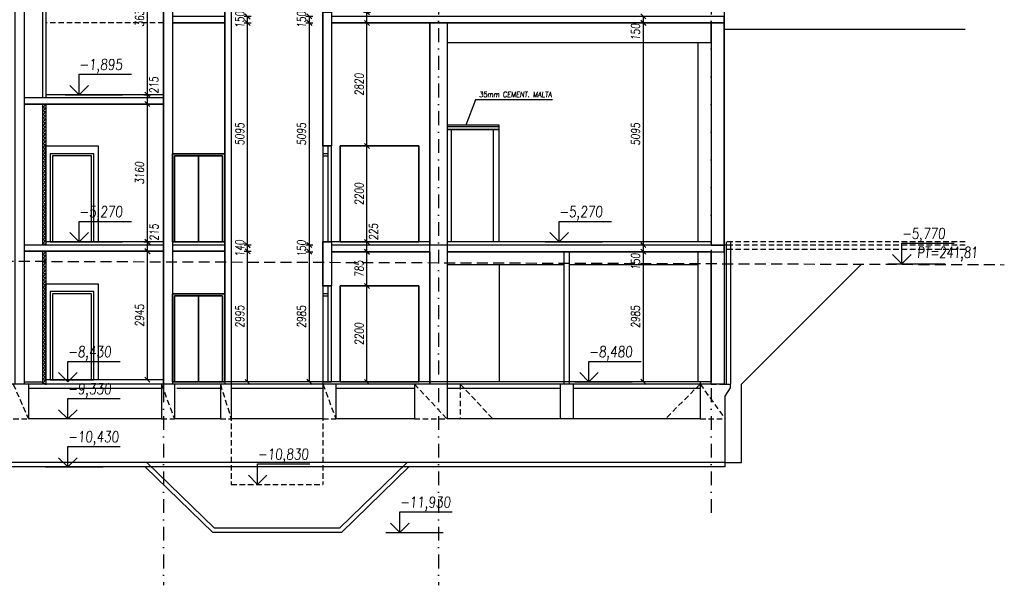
# Model space of a CAD drawing. Header units: millimetres. Extents: x -24606338 to 439687, y 151354 to 480404.
# Tile 22 of 93: x 261712 to 284285, y 174689 to 187657. Entities that reach past the tile are written whole.
import ezdxf

# ---------------------------------------------------------------- set-up
doc = ezdxf.new("R2010")
doc.units = ezdxf.units.MM
for name, pattern in [('DASHED', [0.75, 0.5, -0.25]), ('ČERCHOVANÁ', [25.4, 12.7, -6.35, 0, -6.35]), ('ČÁRKOVANÁ', [19.05, 12.7, -6.35])]:
    doc.linetypes.add(name, pattern=pattern)
for name, color, linetype in [('DVERE', 4, 'Continuous'), ('KOTY', 7, 'Continuous'), ('KOTY-DVERE', 8, 'Continuous'), ('NOVA', 240, 'Continuous'), ('OSY', 7, 'Continuous'), ('TENKA', 4, 'Continuous'), ('TLUSTA', 2, 'Continuous'), ('ŽB', 3, 'Continuous')]:
    doc.layers.add(name, color=color, linetype=linetype)
doc.styles.add('CS-ROMANS', font='romans.shx', dxfattribs={"width": 0.75, "oblique": 5})
doc.styles.add('CS-ROMANS_100', font='romans.shx', dxfattribs={"width": 0.75, "oblique": 5, "height": 200})
doc.styles.add('ROMANS', font='romans.shx', dxfattribs={"width": 0.75, "oblique": 5, "height": 200})
doc.dimstyles.new('A_KÓTA_100', dxfattribs={"dimtxt": 200, "dimasz": 4, "dimexe": 100, "dimexo": 1500, "dimgap": 80, "dimtad": 1, "dimdec": 0, "dimdsep": 46, "dimtxsty": 'CS-ROMANS_100', "dimblk": 'KOT_CARA20', "dimcen": 90, "dimse1": 1, "dimse2": 1, "dimclrd": 256, "dimclre": 256, "dimclrt": 256, "dimadec": 0, "dimazin": 0, "dimtfac": 1, "dimtdec": 0, "dimtix": 1, "dimtmove": 2, "dimatfit": 3, "dimldrblk": 'OBLIQUE', "dimfxl": 1, "dimfxlon": 1, "dimtolj": 1, "dimarcsym": 0})

# ---------------------------------------------------------------- blocks, each defined once
blk = doc.blocks.new('VÝŠKOVÁ KÓTA 1')
at = {"ltscale": 0.25}
for p, q in [((0, 3.76), (9.59, 3.76)), ((0, 0), (0, 3.76)), ((0, 0), (-1.7, 1.7)), ((0, 0), (1.7, 1.7))]:
    blk.add_line(p, q, dxfattribs=at)
at = {"style": 'ROMANS', "oblique": 5, "width": 0.8}
blk.add_attdef('VÝŠKA', (0, 4.54), '', height=2, dxfattribs=at)
blk = doc.blocks.new('KOT_CARA20')
for p, q in [((0, 0), (-14.1, -14.1)), ((0, 20), (0, -20)), ((0, 0), (14.1, 14.1))]:
    blk.add_line(p, q)
blk = doc.blocks.new('*D2800')
at = {"layer": 'Defpoints', "color": 0, "transparency": 16777216}
for p in [(264640, 182347), (265012, 182347), (265012, 179402)]:
    blk.add_point(p, dxfattribs=at)
at = {"layer": 'KOTY', "lineweight": -2, "transparency": 16777216}
blk.add_line((264640, 179406), (264640, 182343), dxfattribs=at)
at = {"layer": 'KOTY', "lineweight": -2, "transparency": 16777216, "xscale": 4, "yscale": 4, "zscale": 4}
for p, rotation in [((264640, 182347), 90), ((264640, 179402), 270)]:
    blk.add_blockref('KOT_CARA20', p, dxfattribs=dict(at, rotation=rotation))
at = {"layer": 'KOTY', "transparency": 16777216, "insert": (264460, 180875), "char_height": 200, "attachment_point": 5, "rotation": 90, "style": 'CS-ROMANS_100'}
blk.add_mtext('\\A1;2945', dxfattribs=at)
blk = doc.blocks.new('_OBLIQUE')
at = {"color": 0, "linetype": 'ByBlock', "ltscale": 15}
blk.add_line((-0.5, -0.5), (0.5, 0.5), dxfattribs=at)
blk = doc.blocks.new('*D2801')
at = {"layer": 'Defpoints', "color": 0, "transparency": 16777216}
for p in [(264640, 182562), (265012, 182562), (265012, 182347)]:
    blk.add_point(p, dxfattribs=at)
at = {"layer": 'KOTY', "lineweight": -2, "transparency": 16777216}
blk.add_line((264640, 182351), (264640, 182558), dxfattribs=at)
at = {"layer": 'KOTY', "lineweight": -2, "transparency": 16777216, "xscale": 4, "yscale": 4, "zscale": 4}
for p, rotation in [((264640, 182562), 90), ((264640, 182347), 270)]:
    blk.add_blockref('KOT_CARA20', p, dxfattribs=dict(at, rotation=rotation))
at = {"layer": 'KOTY', "transparency": 16777216, "insert": (264792, 182780), "char_height": 200, "attachment_point": 5, "rotation": 90, "style": 'CS-ROMANS_100'}
blk.add_mtext('\\A1;215', dxfattribs=at)
blk = doc.blocks.new('*D2802')
at = {"layer": 'Defpoints', "color": 0, "transparency": 16777216}
for p in [(264640, 185722), (265012, 185722), (265012, 182562)]:
    blk.add_point(p, dxfattribs=at)
at = {"layer": 'KOTY', "lineweight": -2, "transparency": 16777216}
blk.add_line((264640, 182566), (264640, 185718), dxfattribs=at)
at = {"layer": 'KOTY', "lineweight": -2, "transparency": 16777216, "xscale": 4, "yscale": 4, "zscale": 4}
for p, rotation in [((264640, 185722), 90), ((264640, 182562), 270)]:
    blk.add_blockref('KOT_CARA20', p, dxfattribs=dict(at, rotation=rotation))
at = {"layer": 'KOTY', "transparency": 16777216, "insert": (264460, 184142), "char_height": 200, "attachment_point": 5, "rotation": 90, "style": 'CS-ROMANS_100'}
blk.add_mtext('\\A1;3160', dxfattribs=at)
blk = doc.blocks.new('*D2803')
at = {"layer": 'Defpoints', "color": 0, "transparency": 16777216}
for p in [(264640, 185937), (265012, 185937), (265012, 185722)]:
    blk.add_point(p, dxfattribs=at)
at = {"layer": 'KOTY', "lineweight": -2, "transparency": 16777216}
blk.add_line((264640, 185726), (264640, 185933), dxfattribs=at)
at = {"layer": 'KOTY', "lineweight": -2, "transparency": 16777216, "xscale": 4, "yscale": 4, "zscale": 4}
for p, rotation in [((264640, 185937), 90), ((264640, 185722), 270)]:
    blk.add_blockref('KOT_CARA20', p, dxfattribs=dict(at, rotation=rotation))
at = {"layer": 'KOTY', "transparency": 16777216, "insert": (264789, 186154), "char_height": 200, "attachment_point": 5, "rotation": 90, "style": 'CS-ROMANS_100'}
blk.add_mtext('\\A1;215', dxfattribs=at)
blk = doc.blocks.new('*D2804')
at = {"layer": 'Defpoints', "color": 0, "transparency": 16777216}
for p in [(264640, 189567), (265012, 189567), (265012, 185937)]:
    blk.add_point(p, dxfattribs=at)
at = {"layer": 'KOTY', "lineweight": -2, "transparency": 16777216}
blk.add_line((264640, 185941), (264640, 189563), dxfattribs=at)
at = {"layer": 'KOTY', "lineweight": -2, "transparency": 16777216, "xscale": 4, "yscale": 4, "zscale": 4}
for p, rotation in [((264640, 189567), 90), ((264640, 185937), 270)]:
    blk.add_blockref('KOT_CARA20', p, dxfattribs=dict(at, rotation=rotation))
at = {"layer": 'KOTY', "transparency": 16777216, "insert": (264460, 187752), "char_height": 200, "attachment_point": 5, "rotation": 90, "style": 'CS-ROMANS_100'}
blk.add_mtext('\\A1;3630', dxfattribs=at)
blk = doc.blocks.new('*D2841')
at = {"layer": 'Defpoints', "color": 0, "transparency": 16777216}
for p in [(268862, 181552), (269674, 181552), (269062, 179352)]:
    blk.add_point(p, dxfattribs=at)
at = {"layer": 'KOTY', "lineweight": -2, "transparency": 16777216}
blk.add_line((269674, 179356), (269674, 181548), dxfattribs=at)
at = {"layer": 'KOTY', "lineweight": -2, "transparency": 16777216, "xscale": 4, "yscale": 4, "zscale": 4}
for p, rotation in [((269674, 181552), 90), ((269674, 179352), 270)]:
    blk.add_blockref('KOT_CARA20', p, dxfattribs=dict(at, rotation=rotation))
at = {"layer": 'KOTY', "transparency": 16777216, "insert": (269494, 180452), "char_height": 200, "attachment_point": 5, "rotation": 90, "style": 'CS-ROMANS_100'}
blk.add_mtext('\\A1;2200', dxfattribs=at)
blk = doc.blocks.new('*D2842')
at = {"layer": 'Defpoints', "color": 0, "transparency": 16777216}
for p in [(268862, 182337), (269674, 182337), (268862, 181552)]:
    blk.add_point(p, dxfattribs=at)
at = {"layer": 'KOTY', "lineweight": -2, "transparency": 16777216}
blk.add_line((269674, 181556), (269674, 182333), dxfattribs=at)
at = {"layer": 'KOTY', "lineweight": -2, "transparency": 16777216, "xscale": 4, "yscale": 4, "zscale": 4}
for p, rotation in [((269674, 182337), 90), ((269674, 181552), 270)]:
    blk.add_blockref('KOT_CARA20', p, dxfattribs=dict(at, rotation=rotation))
at = {"layer": 'KOTY', "transparency": 16777216, "insert": (269494, 181945), "char_height": 200, "attachment_point": 5, "rotation": 90, "style": 'CS-ROMANS_100'}
blk.add_mtext('\\A1;785', dxfattribs=at)
blk = doc.blocks.new('*D2843')
at = {"layer": 'Defpoints', "color": 0, "transparency": 16777216}
for p in [(268862, 182562), (269674, 182562), (268862, 182337)]:
    blk.add_point(p, dxfattribs=at)
at = {"layer": 'KOTY', "lineweight": -2, "transparency": 16777216}
blk.add_line((269674, 182341), (269674, 182558), dxfattribs=at)
at = {"layer": 'KOTY', "lineweight": -2, "transparency": 16777216, "xscale": 4, "yscale": 4, "zscale": 4}
for p, rotation in [((269674, 182562), 90), ((269674, 182337), 270)]:
    blk.add_blockref('KOT_CARA20', p, dxfattribs=dict(at, rotation=rotation))
at = {"layer": 'KOTY', "transparency": 16777216, "insert": (269823, 182792), "char_height": 200, "attachment_point": 5, "rotation": 90, "style": 'CS-ROMANS_100'}
blk.add_mtext('\\A1;225', dxfattribs=at)
blk = doc.blocks.new('*D2844')
at = {"layer": 'Defpoints', "color": 0, "transparency": 16777216}
for p in [(268862, 184762), (269674, 184762), (268862, 182562)]:
    blk.add_point(p, dxfattribs=at)
at = {"layer": 'KOTY', "lineweight": -2, "transparency": 16777216}
blk.add_line((269674, 182566), (269674, 184758), dxfattribs=at)
at = {"layer": 'KOTY', "lineweight": -2, "transparency": 16777216, "xscale": 4, "yscale": 4, "zscale": 4}
for p, rotation in [((269674, 184762), 90), ((269674, 182562), 270)]:
    blk.add_blockref('KOT_CARA20', p, dxfattribs=dict(at, rotation=rotation))
at = {"layer": 'KOTY', "transparency": 16777216, "insert": (269494, 183662), "char_height": 200, "attachment_point": 5, "rotation": 90, "style": 'CS-ROMANS_100'}
blk.add_mtext('\\A1;2200', dxfattribs=at)
blk = doc.blocks.new('*D2845')
at = {"layer": 'Defpoints', "color": 0, "transparency": 16777216}
for p in [(268862, 187582), (269674, 187582), (268862, 184762)]:
    blk.add_point(p, dxfattribs=at)
at = {"layer": 'KOTY', "lineweight": -2, "transparency": 16777216}
blk.add_line((269674, 184766), (269674, 187578), dxfattribs=at)
at = {"layer": 'KOTY', "lineweight": -2, "transparency": 16777216, "xscale": 4, "yscale": 4, "zscale": 4}
for p, rotation in [((269674, 187582), 90), ((269674, 184762), 270)]:
    blk.add_blockref('KOT_CARA20', p, dxfattribs=dict(at, rotation=rotation))
at = {"layer": 'KOTY', "transparency": 16777216, "insert": (269494, 186172), "char_height": 200, "attachment_point": 5, "rotation": 90, "style": 'CS-ROMANS_100'}
blk.add_mtext('\\A1;2820', dxfattribs=at)
blk = doc.blocks.new('*D2846')
at = {"layer": 'Defpoints', "color": 0, "transparency": 16777216}
for p in [(268862, 187832), (269674, 187832), (268862, 187582)]:
    blk.add_point(p, dxfattribs=at)
at = {"layer": 'KOTY', "lineweight": -2, "transparency": 16777216}
blk.add_line((269674, 187586), (269674, 187828), dxfattribs=at)
at = {"layer": 'KOTY', "lineweight": -2, "transparency": 16777216, "xscale": 4, "yscale": 4, "zscale": 4}
for p, rotation in [((269674, 187832), 90), ((269674, 187582), 270)]:
    blk.add_blockref('KOT_CARA20', p, dxfattribs=dict(at, rotation=rotation))
at = {"layer": 'KOTY', "transparency": 16777216, "insert": (269814, 188046), "char_height": 200, "attachment_point": 5, "rotation": 90, "style": 'CS-ROMANS_100'}
blk.add_mtext('\\A1;250', dxfattribs=at)
blk = doc.blocks.new('*D3099')
at = {"layer": 'Defpoints', "color": 0, "transparency": 16777216}
for p in [(266340, 182347), (266937, 182347), (266774, 179352)]:
    blk.add_point(p, dxfattribs=at)
at = {"layer": 'KOTY', "lineweight": -2, "transparency": 16777216}
blk.add_line((266937, 179356), (266937, 182343), dxfattribs=at)
at = {"layer": 'KOTY', "lineweight": -2, "transparency": 16777216, "xscale": 4, "yscale": 4, "zscale": 4}
for p, rotation in [((266937, 182347), 90), ((266937, 179352), 270)]:
    blk.add_blockref('KOT_CARA20', p, dxfattribs=dict(at, rotation=rotation))
at = {"layer": 'KOTY', "transparency": 16777216, "insert": (266757, 180850), "char_height": 200, "attachment_point": 5, "rotation": 90, "style": 'CS-ROMANS_100'}
blk.add_mtext('\\A1;2995', dxfattribs=at)
blk = doc.blocks.new('*D3100')
at = {"layer": 'Defpoints', "color": 0, "transparency": 16777216}
for p in [(266319, 182487), (266937, 182487), (266340, 182347)]:
    blk.add_point(p, dxfattribs=at)
at = {"layer": 'KOTY', "lineweight": -2, "transparency": 16777216}
for p, q in [((266937, 182491), (266937, 182495)), ((266937, 182347), (266937, 182487)), ((266937, 182343), (266937, 182339))]:
    blk.add_line(p, q, dxfattribs=at)
at = {"layer": 'KOTY', "lineweight": -2, "transparency": 16777216, "xscale": 4, "yscale": 4, "zscale": 4}
for p, rotation in [((266937, 182487), 270), ((266937, 182347), 90)]:
    blk.add_blockref('KOT_CARA20', p, dxfattribs=dict(at, rotation=rotation))
at = {"layer": 'KOTY', "transparency": 16777216, "insert": (266757, 182417), "char_height": 200, "attachment_point": 5, "rotation": 90, "style": 'CS-ROMANS_100'}
blk.add_mtext('\\A1;140', dxfattribs=at)
blk = doc.blocks.new('*D3101')
at = {"layer": 'Defpoints', "color": 0, "transparency": 16777216}
for p in [(266185, 187582), (266937, 187582), (266319, 182487)]:
    blk.add_point(p, dxfattribs=at)
at = {"layer": 'KOTY', "lineweight": -2, "transparency": 16777216}
blk.add_line((266937, 182491), (266937, 187578), dxfattribs=at)
at = {"layer": 'KOTY', "lineweight": -2, "transparency": 16777216, "xscale": 4, "yscale": 4, "zscale": 4}
for p, rotation in [((266937, 187582), 90), ((266937, 182487), 270)]:
    blk.add_blockref('KOT_CARA20', p, dxfattribs=dict(at, rotation=rotation))
at = {"layer": 'KOTY', "transparency": 16777216, "insert": (266757, 185035), "char_height": 200, "attachment_point": 5, "rotation": 90, "style": 'CS-ROMANS_100'}
blk.add_mtext('\\A1;5095', dxfattribs=at)
blk = doc.blocks.new('*D3102')
at = {"layer": 'Defpoints', "color": 0, "transparency": 16777216}
for p in [(266210, 187732), (266937, 187732), (266185, 187582)]:
    blk.add_point(p, dxfattribs=at)
at = {"layer": 'KOTY', "lineweight": -2, "transparency": 16777216}
for p, q in [((266937, 187736), (266937, 187740)), ((266937, 187582), (266937, 187732)), ((266937, 187578), (266937, 187574))]:
    blk.add_line(p, q, dxfattribs=at)
at = {"layer": 'KOTY', "lineweight": -2, "transparency": 16777216, "xscale": 4, "yscale": 4, "zscale": 4}
for p, rotation in [((266937, 187732), 270), ((266937, 187582), 90)]:
    blk.add_blockref('KOT_CARA20', p, dxfattribs=dict(at, rotation=rotation))
at = {"layer": 'KOTY', "transparency": 16777216, "insert": (266757, 187657), "char_height": 200, "attachment_point": 5, "rotation": 90, "style": 'CS-ROMANS_100'}
blk.add_mtext('\\A1;150', dxfattribs=at)
blk = doc.blocks.new('*D3142')
at = {"layer": 'Defpoints', "color": 0, "transparency": 16777216}
for p in [(268354, 182337), (268966, 182337), (268563, 179352)]:
    blk.add_point(p, dxfattribs=at)
at = {"layer": 'KOTY', "lineweight": -2, "transparency": 16777216}
blk.add_line((268354, 179356), (268354, 182333), dxfattribs=at)
at = {"layer": 'KOTY', "lineweight": -2, "transparency": 16777216, "xscale": 4, "yscale": 4, "zscale": 4}
for p, rotation in [((268354, 182337), 90), ((268354, 179352), 270)]:
    blk.add_blockref('KOT_CARA20', p, dxfattribs=dict(at, rotation=rotation))
at = {"layer": 'KOTY', "transparency": 16777216, "insert": (268174, 180845), "char_height": 200, "attachment_point": 5, "rotation": 90, "style": 'CS-ROMANS_100'}
blk.add_mtext('\\A1;2985', dxfattribs=at)
blk = doc.blocks.new('*D3143')
at = {"layer": 'Defpoints', "color": 0, "transparency": 16777216}
for p in [(268354, 182487), (269060, 182487), (268966, 182337)]:
    blk.add_point(p, dxfattribs=at)
at = {"layer": 'KOTY', "lineweight": -2, "transparency": 16777216}
for p, q in [((268354, 182491), (268354, 182495)), ((268354, 182337), (268354, 182487)), ((268354, 182333), (268354, 182329))]:
    blk.add_line(p, q, dxfattribs=at)
at = {"layer": 'KOTY', "lineweight": -2, "transparency": 16777216, "xscale": 4, "yscale": 4, "zscale": 4}
for p, rotation in [((268354, 182487), 270), ((268354, 182337), 90)]:
    blk.add_blockref('KOT_CARA20', p, dxfattribs=dict(at, rotation=rotation))
at = {"layer": 'KOTY', "transparency": 16777216, "insert": (268174, 182412), "char_height": 200, "attachment_point": 5, "rotation": 90, "style": 'CS-ROMANS_100'}
blk.add_mtext('\\A1;150', dxfattribs=at)
blk = doc.blocks.new('*D3144')
at = {"layer": 'Defpoints', "color": 0, "transparency": 16777216}
for p in [(268354, 187582), (269101, 187582), (269060, 182487)]:
    blk.add_point(p, dxfattribs=at)
at = {"layer": 'KOTY', "lineweight": -2, "transparency": 16777216}
blk.add_line((268354, 182491), (268354, 187578), dxfattribs=at)
at = {"layer": 'KOTY', "lineweight": -2, "transparency": 16777216, "xscale": 4, "yscale": 4, "zscale": 4}
for p, rotation in [((268354, 187582), 90), ((268354, 182487), 270)]:
    blk.add_blockref('KOT_CARA20', p, dxfattribs=dict(at, rotation=rotation))
at = {"layer": 'KOTY', "transparency": 16777216, "insert": (268174, 185035), "char_height": 200, "attachment_point": 5, "rotation": 90, "style": 'CS-ROMANS_100'}
blk.add_mtext('\\A1;5095', dxfattribs=at)
blk = doc.blocks.new('*D3145')
at = {"layer": 'Defpoints', "color": 0, "transparency": 16777216}
for p in [(268354, 187732), (269091, 187732), (269101, 187582)]:
    blk.add_point(p, dxfattribs=at)
at = {"layer": 'KOTY', "lineweight": -2, "transparency": 16777216}
for p, q in [((268354, 187736), (268354, 187740)), ((268354, 187582), (268354, 187732)), ((268354, 187578), (268354, 187574))]:
    blk.add_line(p, q, dxfattribs=at)
at = {"layer": 'KOTY', "lineweight": -2, "transparency": 16777216, "xscale": 4, "yscale": 4, "zscale": 4}
for p, rotation in [((268354, 187732), 270), ((268354, 187582), 90)]:
    blk.add_blockref('KOT_CARA20', p, dxfattribs=dict(at, rotation=rotation))
at = {"layer": 'KOTY', "transparency": 16777216, "insert": (268174, 187657), "char_height": 200, "attachment_point": 5, "rotation": 90, "style": 'CS-ROMANS_100'}
blk.add_mtext('\\A1;150', dxfattribs=at)
blk = doc.blocks.new('*D3186')
at = {"layer": 'Defpoints', "color": 0, "transparency": 16777216}
for p in [(275933, 182337), (276011, 182337), (275933, 179352)]:
    blk.add_point(p, dxfattribs=at)
at = {"layer": 'KOTY', "lineweight": -2, "transparency": 16777216}
blk.add_line((276011, 179356), (276011, 182333), dxfattribs=at)
at = {"layer": 'KOTY', "lineweight": -2, "transparency": 16777216, "xscale": 4, "yscale": 4, "zscale": 4}
for p, rotation in [((276011, 182337), 90), ((276011, 179352), 270)]:
    blk.add_blockref('KOT_CARA20', p, dxfattribs=dict(at, rotation=rotation))
at = {"layer": 'KOTY', "transparency": 16777216, "insert": (275831, 180845), "char_height": 200, "attachment_point": 5, "rotation": 90, "style": 'CS-ROMANS_100'}
blk.add_mtext('\\A1;2985', dxfattribs=at)
blk = doc.blocks.new('*D3187')
at = {"layer": 'Defpoints', "color": 0, "transparency": 16777216}
for p in [(276011, 182487), (276216, 182487), (275933, 182337)]:
    blk.add_point(p, dxfattribs=at)
at = {"layer": 'KOTY', "lineweight": -2, "transparency": 16777216}
for p, q in [((276011, 182491), (276011, 182495)), ((276011, 182337), (276011, 182487)), ((276011, 182333), (276011, 182329))]:
    blk.add_line(p, q, dxfattribs=at)
at = {"layer": 'KOTY', "lineweight": -2, "transparency": 16777216, "xscale": 4, "yscale": 4, "zscale": 4}
for p, rotation in [((276011, 182487), 270), ((276011, 182337), 90)]:
    blk.add_blockref('KOT_CARA20', p, dxfattribs=dict(at, rotation=rotation))
at = {"layer": 'KOTY', "transparency": 16777216, "insert": (275831, 182108), "char_height": 200, "attachment_point": 5, "rotation": 90, "style": 'CS-ROMANS_100'}
blk.add_mtext('\\A1;150', dxfattribs=at)
blk = doc.blocks.new('*D3188')
at = {"layer": 'Defpoints', "color": 0, "transparency": 16777216}
for p in [(276011, 187582), (276283, 187582), (276216, 182487)]:
    blk.add_point(p, dxfattribs=at)
at = {"layer": 'KOTY', "lineweight": -2, "transparency": 16777216}
blk.add_line((276011, 182491), (276011, 187578), dxfattribs=at)
at = {"layer": 'KOTY', "lineweight": -2, "transparency": 16777216, "xscale": 4, "yscale": 4, "zscale": 4}
for p, rotation in [((276011, 187582), 90), ((276011, 182487), 270)]:
    blk.add_blockref('KOT_CARA20', p, dxfattribs=dict(at, rotation=rotation))
at = {"layer": 'KOTY', "transparency": 16777216, "insert": (275831, 185035), "char_height": 200, "attachment_point": 5, "rotation": 90, "style": 'CS-ROMANS_100'}
blk.add_mtext('\\A1;5095', dxfattribs=at)
blk = doc.blocks.new('*D3189')
at = {"layer": 'Defpoints', "color": 0, "transparency": 16777216}
for p in [(276011, 187732), (276283, 187732), (276283, 187582)]:
    blk.add_point(p, dxfattribs=at)
at = {"layer": 'KOTY', "lineweight": -2, "transparency": 16777216}
for p, q in [((276011, 187736), (276011, 187740)), ((276011, 187582), (276011, 187732)), ((276011, 187578), (276011, 187574))]:
    blk.add_line(p, q, dxfattribs=at)
at = {"layer": 'KOTY', "lineweight": -2, "transparency": 16777216, "xscale": 4, "yscale": 4, "zscale": 4}
for p, rotation in [((276011, 187732), 270), ((276011, 187582), 90)]:
    blk.add_blockref('KOT_CARA20', p, dxfattribs=dict(at, rotation=rotation))
at = {"layer": 'KOTY', "transparency": 16777216, "insert": (275831, 187374), "char_height": 200, "attachment_point": 5, "rotation": 90, "style": 'CS-ROMANS_100'}
blk.add_mtext('\\A1;150', dxfattribs=at)

msp = doc.modelspace()

# ---------------------------------------------------------------- hatches: boundary and pattern name
at = {"layer": 'NOVA', "ltscale": 300}
h = msp.add_hatch(dxfattribs=at)
h.set_pattern_fill('SACNCR', color=256, scale=25)
h.set_pattern_definition([(45, (44225.81, 138782.72), (-42.09495, 42.09495), []), (45, (44267.905, 138782.72), (-42.09495, 42.09495), [0, -59.53125])])
h.paths.add_polyline_path([(262311.809, 185722.158), (262236.809, 185722.158), (262236.809, 182487.158), (262311.809, 182487.158)])
h = msp.add_hatch(dxfattribs=at)
h.set_pattern_fill('SACNCR', color=256, scale=25)
h.set_pattern_definition([(45, (44225.81, 135407.72), (-42.09495, 42.09495), []), (45, (44267.905, 135407.72), (-42.09495, 42.09495), [0, -59.53125])])
h.paths.add_polyline_path([(262311.809, 182347.158), (262236.809, 182347.158), (262236.809, 179302.158), (262311.809, 179302.158)])

# ---------------------------------------------------------------- linework, layer by layer
at = {"layer": 'DVERE'}
for points in [[(262311.809, 184762.158), (263511.809, 184762.158), (263511.809, 182562.158), (262311.809, 182562.158)], [(269061.809, 182562.158), (270861.809, 182562.158), (270861.809, 184762.158), (269061.809, 184762.158)], [(269061.809, 184762.158), (270861.809, 184762.158), (270861.809, 182562.158), (269061.809, 182562.158)], [(262411.809, 182562.158), (263411.809, 182562.158), (263411.809, 184582.158), (262411.809, 184582.158)], [(262461.809, 182562.158), (263361.809, 182562.158), (263361.809, 184532.158), (262461.809, 184532.158)], [(262311.809, 181602.158), (263511.809, 181602.158), (263511.809, 179402.158), (262311.809, 179402.158)], [(269061.809, 179352.158), (270861.809, 179352.158), (270861.809, 181552.158), (269061.809, 181552.158)], [(269061.809, 181552.158), (270861.809, 181552.158), (270861.809, 179352.158), (269061.809, 179352.158)], [(262411.809, 179402.158), (263411.809, 179402.158), (263411.809, 181422.158), (262411.809, 181422.158)], [(262461.809, 179402.158), (263361.809, 179402.158), (263361.809, 181372.158), (262461.809, 181372.158)]]:
    msp.add_lwpolyline(points, close=True, dxfattribs=at)
for points in [[(266311.809, 179302.158), (266311.809, 178502.158)], [(266561.809, 179352.158), (266561.809, 178552.158)], [(268661.809, 179352.158), (268661.809, 178502.158)], [(268961.809, 179302.158), (268961.809, 178502.158)], [(269086.809, 175902.158), (266136.809, 175902.158)], [(269046.344, 176002.158), (266177.273, 176002.158)]]:
    msp.add_lwpolyline(points, dxfattribs=at)
at = {"layer": 'KOTY', "linetype": 'ByBlock'}
for p, q in [((262750.672, 185937.158), (264067.766, 185937.158)), ((262750.672, 182562.158), (264067.766, 182562.158)), ((273755.367, 182562.158), (275072.462, 182562.158)), ((281612.049, 182062.855), (282929.143, 182062.855)), ((274439.959, 179352.158), (275757.054, 179352.158)), ((262304.809, 177402.158), (263621.903, 177402.158)), ((270102.98, 175902.158), (271420.075, 175902.158))]:
    msp.add_line(p, q, dxfattribs=at)
at = {"layer": 'KOTY-DVERE'}
msp.add_lwpolyline([(273929.718, 185818.132), (272157.992, 185818.132), (271936.768, 185237.158)], dxfattribs=at)
at = {"layer": 'NOVA'}
for points in [[(262236.809, 185722.158), (262236.809, 182487.158)], [(262311.809, 185722.158), (262311.809, 182487.158)], [(262236.809, 182347.158), (262236.809, 179302.158)], [(262311.809, 182347.158), (262311.809, 179302.158)]]:
    msp.add_lwpolyline(points, dxfattribs=at)
at = {"layer": 'OSY', "linetype": 'ČERCHOVANÁ', "ltscale": 25}
for p, q in [((265011.809, 251607.158), (265011.809, 174688.935)), ((271311.809, 251607.158), (271311.809, 174688.935)), ((277561.809, 251607.158), (277561.809, 176269.705))]:
    msp.add_line(p, q, dxfattribs=at)
at = {"layer": 'OSY', "linetype": 'DASHED', "ltscale": 500}
msp.add_lwpolyline([(247817.174, 182167.662), (284285.438, 182040.447)], dxfattribs=at)
at = {"layer": 'TENKA', "linetype": 'ČÁRKOVANÁ', "ltscale": 10}
for points in [[(265011.809, 187582.158), (262311.809, 187582.158)], [(283391.896, 182562.158), (277861.809, 182562.158)], [(283391.896, 182487.158), (277861.809, 182487.158)], [(283391.896, 182387.158), (277861.809, 182387.158)], [(261561.809, 179302.158), (261911.809, 178502.158)], [(264961.809, 179298.964), (265261.809, 178502.158)], [(266311.809, 179302.158), (266561.809, 178502.158)], [(266561.809, 179352.158), (266561.809, 177002.158)], [(268661.809, 179352.158), (268661.809, 177002.158)], [(268661.809, 179302.158), (268961.809, 178502.158)], [(270761.809, 179302.158), (271511.809, 178502.158)], [(271811.809, 179302.158), (271811.809, 178502.158)], [(271811.809, 179302.158), (272561.809, 178502.158)], [(277311.809, 179302.158), (276511.809, 178502.158)], [(277311.809, 179302.158), (277886.809, 178502.158)], [(277561.809, 179302.158), (277861.809, 179302.158)], [(261561.809, 178502.158), (261911.809, 178502.158)], [(264961.809, 178502.158), (265261.809, 178502.158)], [(266311.809, 178502.158), (266561.809, 178502.158)], [(268661.809, 178502.158), (268961.809, 178502.158)], [(270761.809, 178502.158), (271511.809, 178502.158)], [(277311.809, 178502.158), (277886.809, 178502.158)], [(266561.809, 177002.158), (268661.809, 177002.158)]]:
    msp.add_lwpolyline(points, dxfattribs=at)
at = {"layer": 'TENKA'}
for points in [[(283391.896, 187432.158), (277861.809, 187432.158)], [(271511.809, 187132.158), (277561.809, 187132.158)], [(277261.809, 187132.158), (277261.809, 182562.158)], [(265011.809, 185862.158), (262311.809, 185862.158)], [(272701.809, 185202.158), (271511.809, 185202.158)], [(268786.809, 182562.158), (268786.809, 184762.158)], [(265011.809, 182487.158), (262311.809, 182487.158)], [(266411.809, 182487.158), (265211.809, 182487.158)], [(277911.809, 182487.158), (268861.809, 182487.158)], [(277861.809, 182487.158), (277861.809, 179302.158)], [(277911.809, 182562.158), (277911.809, 179302.158)], [(278011.809, 182562.158), (278011.809, 179302.158)], [(277261.809, 182337.158), (277261.809, 179352.158)], [(274186.809, 182037.158), (271511.809, 182037.158)], [(272701.809, 182037.158), (272701.809, 179352.158)], [(277261.809, 182037.158), (274311.809, 182037.158)], [(277886.809, 177502.158), (278261.809, 177502.158), (278261.809, 179302.158), (281011.519, 182051.868)], [(268786.809, 179352.158), (268786.809, 181552.158)], [(277561.809, 179302.158), (258911.809, 179302.158)], [(261911.809, 179302.158), (261911.809, 178502.158)], [(264961.809, 179302.158), (264961.809, 178502.158)], [(264961.809, 179302.158), (264961.809, 178502.158)], [(265261.809, 179302.158), (265261.809, 178502.158)], [(270761.809, 179302.158), (270761.809, 178502.158)], [(271511.809, 179302.158), (271511.809, 178502.158)], [(274099.309, 179302.158), (274099.309, 178502.158)], [(274399.309, 179302.158), (274399.309, 178502.158)], [(277311.809, 179352.158), (277311.809, 178502.158)], [(277861.809, 179302.158), (278011.809, 179302.158)], [(277886.809, 177402.158), (277886.809, 179027.158), (278011.809, 179214.658), (278011.809, 179302.158)], [(264961.809, 179202.158), (261911.809, 179202.158)], [(266311.809, 179202.158), (265311.809, 179202.158)], [(268661.809, 179202.158), (266556.898, 179202.158)], [(270761.809, 179202.158), (268961.809, 179202.158)], [(274099.309, 179202.158), (271511.809, 179202.158)], [(277311.809, 179202.158), (274399.309, 179202.158)], [(264961.809, 178502.158), (261911.809, 178502.158)], [(266311.809, 178502.158), (265261.809, 178502.158)], [(268661.809, 178502.158), (266561.809, 178502.158)], [(270761.809, 178502.158), (268961.809, 178502.158)], [(277311.809, 178502.158), (271511.809, 178502.158)], [(277886.809, 177502.158), (252161.809, 177502.158)], [(266177.273, 176002.158), (264627.273, 177502.158)], [(269046.344, 176002.158), (270596.344, 177502.158)], [(277886.809, 177402.158), (252161.809, 177402.158)], [(266136.809, 175902.158), (264586.809, 177402.158)], [(269086.809, 175902.158), (270636.809, 177402.158)]]:
    msp.add_lwpolyline(points, dxfattribs=at)
for points in [[(268661.809, 182562.158), (268861.809, 182562.158), (268861.809, 184762.158), (268661.809, 184762.158)], [(265211.809, 182562.158), (266411.809, 182562.158), (266411.809, 184582.158), (265211.809, 184582.158)], [(265211.809, 184582.158), (266411.809, 184582.158), (266411.809, 182562.158), (265211.809, 182562.158)], [(265261.809, 182562.158), (266361.809, 182562.158), (266361.809, 184532.158), (265261.809, 184532.158)], [(265261.809, 184532.158), (265811.809, 184532.158), (265811.809, 182562.158), (265261.809, 182562.158)], [(265811.809, 184532.158), (266361.809, 184532.158), (266361.809, 182562.158), (265811.809, 182562.158)], [(268661.809, 184532.158), (268786.809, 184532.158), (268786.809, 184582.158), (268661.809, 184582.158)], [(268661.809, 179352.158), (268861.809, 179352.158), (268861.809, 181552.158), (268661.809, 181552.158)], [(265211.809, 179352.158), (266411.809, 179352.158), (266411.809, 181372.158), (265211.809, 181372.158)], [(265211.809, 181372.158), (266411.809, 181372.158), (266411.809, 179352.158), (265211.809, 179352.158)], [(265261.809, 179352.158), (266361.809, 179352.158), (266361.809, 181322.158), (265261.809, 181322.158)], [(265261.809, 181322.158), (265811.809, 181322.158), (265811.809, 179352.158), (265261.809, 179352.158)], [(265811.809, 181322.158), (266361.809, 181322.158), (266361.809, 179352.158), (265811.809, 179352.158)], [(268661.809, 181322.158), (268786.809, 181322.158), (268786.809, 181372.158), (268661.809, 181372.158)]]:
    msp.add_lwpolyline(points, close=True, dxfattribs=at)
at = {"layer": 'TLUSTA'}
for points in [[(261811.809, 249627.158), (261811.809, 179302.158)], [(265011.809, 249627.158), (265011.809, 179112.158)], [(265011.809, 249627.158), (265011.809, 179112.158)], [(265211.809, 249627.158), (265211.809, 179302.158)], [(266411.809, 249627.158), (266411.809, 179302.158)], [(266561.809, 249627.158), (266561.809, 179352.158)], [(262236.809, 193097.158), (262236.809, 185862.158)], [(262311.809, 193097.158), (262311.809, 185862.158)], [(268661.809, 187832.158), (268661.809, 184762.158)], [(268861.809, 187832.158), (268861.809, 184762.158)], [(277861.809, 187832.158), (277861.809, 182487.158)], [(266411.809, 187582.158), (265211.809, 187582.158)], [(277561.809, 187582.158), (268861.809, 187582.158)], [(271111.809, 187582.158), (271111.809, 182487.158)], [(271511.809, 187582.158), (271511.809, 182487.158)], [(277561.809, 187132.158), (277561.809, 187582.158)], [(277561.809, 187132.158), (277561.809, 182487.158)], [(262311.809, 185862.158), (261811.809, 185862.158)], [(265011.809, 185937.158), (262311.809, 185937.158)], [(265011.809, 185722.158), (261811.809, 185722.158)], [(272701.809, 185237.158), (271511.809, 185237.158)], [(272701.809, 185137.158), (271511.809, 185137.158)], [(271611.809, 182562.158), (271611.809, 185137.158)], [(272576.809, 182562.158), (272576.809, 185137.158)], [(272701.809, 182562.158), (272701.809, 185237.158)], [(268661.809, 184762.158), (268861.809, 184762.158)], [(262311.809, 182487.158), (261811.809, 182487.158)], [(265011.809, 182562.158), (262311.809, 182562.158)], [(266411.809, 182562.158), (265211.809, 182562.158)], [(271111.809, 182562.158), (268661.809, 182562.158)], [(268661.809, 182562.158), (268661.809, 181552.158)], [(268861.809, 182562.158), (268861.809, 182487.158)], [(277561.809, 182562.158), (271511.809, 182562.158)], [(265011.809, 182347.158), (261811.809, 182347.158)], [(266411.809, 182347.158), (265211.809, 182347.158)], [(271111.809, 182337.158), (268861.809, 182337.158)], [(268861.809, 182337.158), (268861.809, 181552.158)], [(271111.809, 182337.158), (271111.809, 179302.158)], [(277561.809, 182337.158), (271511.809, 182337.158)], [(271511.809, 182337.158), (271511.809, 179302.158)], [(274186.809, 182337.158), (274186.809, 179302.158)], [(274311.809, 182337.158), (274311.809, 179302.158)], [(277561.809, 182337.158), (277561.809, 179352.158)], [(268661.809, 181552.158), (268861.809, 181552.158)], [(261811.809, 179352.158), (262236.809, 179352.158)], [(265011.809, 179402.158), (262311.809, 179402.158)], [(277561.809, 179352.158), (265211.809, 179352.158)]]:
    msp.add_lwpolyline(points, dxfattribs=at)
at = {"layer": 'ŽB'}
for points in [[(265011.809, 249627.158), (265211.809, 249627.158), (265211.809, 179302.158), (265011.809, 179302.158)], [(266411.809, 249627.158), (266561.809, 249627.158), (266561.809, 179352.158), (266411.809, 179352.158)], [(261611.809, 245237.158), (261811.809, 245237.158), (261811.809, 179302.158), (261611.809, 179302.158)], [(268661.809, 187832.158), (268861.809, 187832.158), (268861.809, 184762.158), (268661.809, 184762.158)], [(265211.809, 187582.158), (266411.809, 187582.158), (266411.809, 187732.158), (265211.809, 187732.158)], [(268861.809, 187582.158), (277861.809, 187582.158), (277861.809, 187732.158), (268861.809, 187732.158)], [(271111.809, 187582.158), (271511.809, 187582.158), (271511.809, 179302.158), (271111.809, 179302.158)], [(277561.809, 182487.158), (277861.809, 182487.158), (277861.809, 187582.158), (277561.809, 187582.158)], [(261811.809, 185722.158), (265011.809, 185722.158), (265011.809, 185862.158), (261811.809, 185862.158)], [(271511.809, 185137.158), (272701.809, 185137.158), (272701.809, 185202.158), (271511.809, 185202.158)], [(261811.809, 182347.158), (265011.809, 182347.158), (265011.809, 182487.158), (261811.809, 182487.158)], [(265211.809, 182347.158), (266411.809, 182347.158), (266411.809, 182487.158), (265211.809, 182487.158)], [(268661.809, 182562.158), (268861.809, 182562.158), (268861.809, 181552.158), (268661.809, 181552.158)], [(268861.809, 182337.158), (271111.809, 182337.158), (271111.809, 182487.158), (268861.809, 182487.158)], [(271511.809, 182337.158), (277861.809, 182337.158), (277861.809, 182487.158), (271511.809, 182487.158)], [(277561.809, 182337.158), (277861.809, 182337.158), (277861.809, 179302.158), (277561.809, 179302.158)]]:
    msp.add_lwpolyline(points, close=True, dxfattribs=at)

# ---------------------------------------------------------------- block references
at = {"layer": 'KOTY', "xscale": 125, "yscale": 125, "zscale": 125}
for p, values in [((263073.646, 185937.158), {'VÝŠKA': '-1,895'}), ((263073.646, 182562.158), {'VÝŠKA': '-5,270'}), ((274078.341, 182562.158), {'VÝŠKA': '-5,270'}), ((281935.023, 182062.855), {'VÝŠKA': '-5,770'}), ((262816.283, 179352.158), {'VÝŠKA': '-8,430'}), ((274762.933, 179352.158), {'VÝŠKA': '-8,480'}), ((262816.283, 178502.158), {'VÝŠKA': '-9,330'}), ((262816.283, 177402.158), {'VÝŠKA': '-10,430'}), ((267167.232, 177002.158), {'VÝŠKA': '-10,830'}), ((270425.954, 175902.158), {'VÝŠKA': '-11,930'})]:
    msp.add_blockref('VÝŠKOVÁ KÓTA 1', p, dxfattribs=at).add_auto_attribs(values)

# ---------------------------------------------------------------- texts
at = {"layer": 'KOTY', "ltscale": 0.25, "insert": (282980.664, 182283.128), "char_height": 250, "attachment_point": 5, "style": 'CS-ROMANS_100'}
msp.add_mtext('\\A1;PT=241,81', dxfattribs=at)
at = {"layer": 'KOTY-DVERE', "insert": (272243.8, 185943.834), "char_height": 125, "width": 1725.27788, "attachment_point": 4, "style": 'CS-ROMANS'}
msp.add_mtext('\\A1;35mm CEMENT. MALTA', dxfattribs=at)

# ---------------------------------------------------------------- dimensions: what is measured, and where the dimension line sits
at = {"layer": 'KOTY'}
for base, p1, p2, picture, middle in [((264639.861, 189567.158), (265011.809, 185937.158), (265011.809, 189567.158), '*D2804', (264459.861, 187752.158)), ((266937.071, 187732.158), (266184.841, 187582.158), (266209.642, 187732.158), '*D3102', (266757.071, 187657.158)), ((268354.17, 187732.158), (269100.713, 187582.158), (269090.746, 187732.158), '*D3145', (268174.17, 187657.158)), ((266937.071, 187582.158), (266318.578, 182487.158), (266184.841, 187582.158), '*D3101', (266757.071, 185034.658)), ((268354.17, 187582.158), (269060.434, 182487.158), (269100.713, 187582.158), '*D3144', (268174.17, 185034.658)), ((269674.157, 187582.158), (268861.809, 184762.158), (268861.809, 187582.158), '*D2845', (269494.157, 186172.158)), ((276010.846, 187582.158), (276216.112, 182487.158), (276282.951, 187582.158), '*D3188', (275830.846, 185034.658)), ((264639.861, 185722.158), (265011.809, 182562.158), (265011.809, 185722.158), '*D2802', (264459.861, 184142.158)), ((269674.157, 184762.158), (268861.809, 182562.158), (268861.809, 184762.158), '*D2844', (269494.157, 183662.158)), ((266937.071, 182487.158), (266340.212, 182347.158), (266318.578, 182487.158), '*D3100', (266757.071, 182417.158)), ((268354.17, 182487.158), (268966.273, 182337.158), (269060.434, 182487.158), '*D3143', (268174.17, 182412.158)), ((264639.861, 182347.158), (265011.809, 179402.158), (265011.809, 182347.158), '*D2800', (264459.861, 180874.658)), ((266937.071, 182347.158), (266773.785, 179352.158), (266340.212, 182347.158), '*D3099', (266757.071, 180849.658)), ((268354.17, 182337.158), (268563.071, 179352.158), (268966.273, 182337.158), '*D3142', (268174.17, 180844.658)), ((269674.157, 182337.158), (268861.809, 181552.158), (268861.809, 182337.158), '*D2842', (269494.157, 181944.658)), ((276010.846, 182337.158), (275933.22, 179352.158), (275933.22, 182337.158), '*D3186', (275830.846, 180844.658)), ((269674.157, 181552.158), (269061.809, 179352.158), (268861.809, 181552.158), '*D2841', (269494.157, 180452.158))]:
    dim = msp.add_linear_dim(base=base, p1=p1, p2=p2, angle=90, dimstyle='A_KÓTA_100', dxfattribs=at)
    dim.commit()
    dim.dimension.update_dxf_attribs({"geometry": picture, "text_midpoint": middle})
for base, p1, p2, picture, middle in [((269674.157, 187832.158), (268861.809, 187582.158), (268861.809, 187832.158), '*D2846', (269814.434, 188045.64)), ((276010.846, 187732.158), (276282.951, 187582.158), (276282.951, 187732.158), '*D3189', (275830.846, 187373.897)), ((264639.861, 185937.158), (265011.809, 185722.158), (265011.809, 185937.158), '*D2803', (264789.207, 186154.12)), ((264639.861, 182562.158), (265011.809, 182347.158), (265011.809, 182562.158), '*D2801', (264792.051, 182779.712)), ((269674.157, 182562.158), (268861.809, 182337.158), (268861.809, 182562.158), '*D2843', (269823.383, 182792.354)), ((276010.846, 182487.158), (275933.22, 182337.158), (276216.112, 182487.158), '*D3187', (275830.846, 182107.761))]:
    dim = msp.add_linear_dim(base=base, p1=p1, p2=p2, angle=90, dimstyle='A_KÓTA_100', dxfattribs=at)
    dim.commit()
    dim.dimension.update_dxf_attribs({"geometry": picture, "text_midpoint": middle, "dimtype": 160})

doc.saveas('drawing.dxf')
